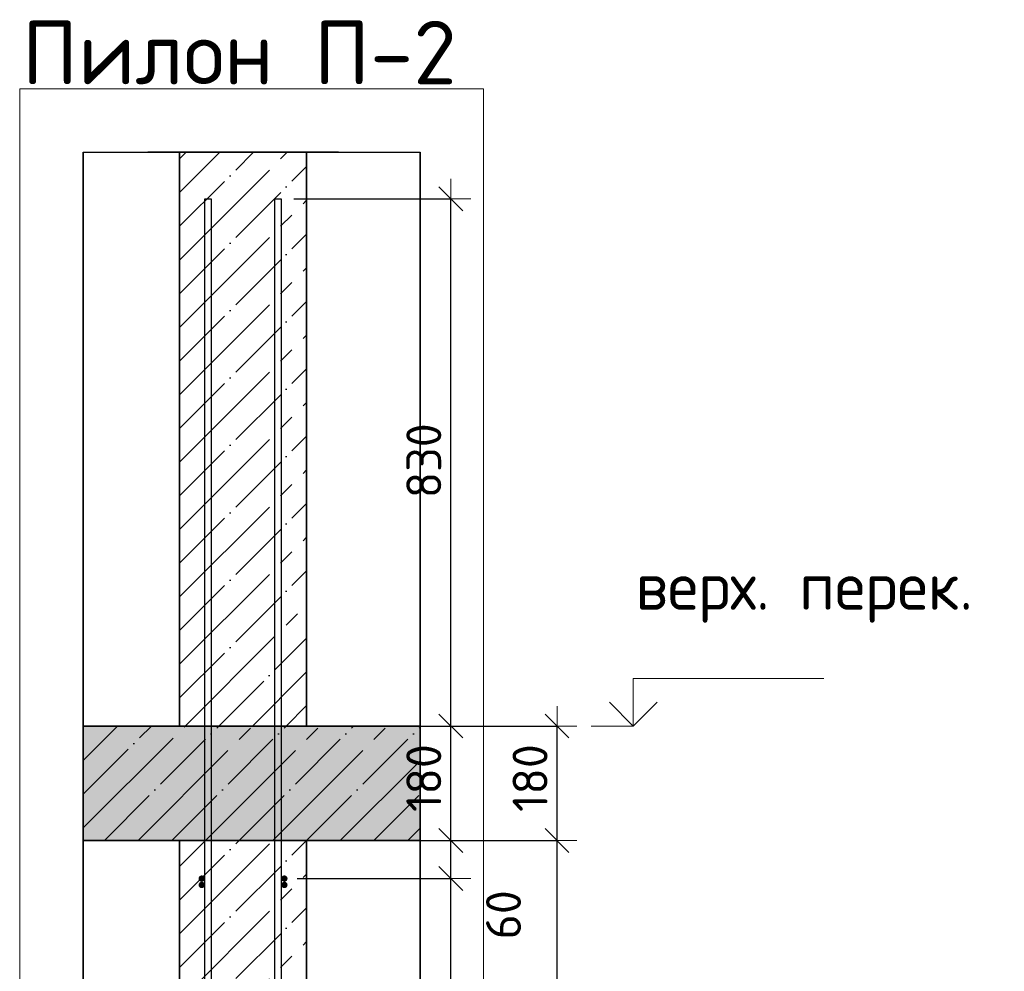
# Model space of a CAD drawing. Header units: millimetres. Extents: x -3026 to 47325, y -2839 to 55854.
# Tile 107 of 130: x 32784 to 34334, y 47116 to 48614. Entities that reach past the tile are written whole.
import ezdxf

# ---------------------------------------------------------------- set-up
doc = ezdxf.new("R2010")
doc.units = ezdxf.units.MM
doc.header["$PDMODE"] = 65
doc.linetypes.add('______11', pattern=[125, 100, -12.5, 0, -12.5])
doc.linetypes.add('______5', pattern=[275, 200, -25, 25, -25])
for name, color, linetype, lineweight in [('Standard', 7, 'Continuous', 25), ('Арм.стержн. Арматура края', 96, 'Continuous', 35), ('Арм.стержн. вертикальными 1', 22, 'Continuous', 35), ('Арм.стержн.горизонт. 1', 180, 'Continuous', 35), ('Высотная отметки_ общее', 7, 'Continuous', 13), ('Размерная линия_ общее', 7, 'Continuous', 13)]:
    doc.layers.add(name, color=color, linetype=linetype, lineweight=lineweight)
doc.styles.add('ISOCPEUR', font='ISOCPEUR')
doc.dimstyles.new('DIMSTYLE_3', dxfattribs={"dimtxt": 55, "dimasz": 62.5, "dimexe": 0, "dimexo": 0, "dimgap": 27.5, "dimtad": 2, "dimdec": 0, "dimrnd": 5, "dimzin": 12, "dimdsep": 46, "dimtxsty": 'ISOCPEUR', "dimblk1": 'ALL_ML_STRICH', "dimblk2": 'ALL_ML_STRICH', "dimsah": 1, "dimcen": 0, "dimclrd": 7, "dimclre": 256, "dimclrt": 7, "dimadec": 0, "dimazin": 0, "dimtfac": 1, "dimtdec": 0, "dimtix": 1, "dimtmove": 2, "dimatfit": 3, "dimfxl": 0, "dimtzin": 0, "dimlwd": 0, "dimlwe": -3, "dimarcsym": 0})
doc.dimstyles.new('DIMSTYLE_9', dxfattribs={"dimtxt": 55, "dimasz": 62.5, "dimexe": 0, "dimexo": 0, "dimgap": 27.5, "dimtad": 0, "dimdec": 0, "dimrnd": 5, "dimzin": 12, "dimdsep": 46, "dimtxsty": 'ISOCPEUR', "dimblk1": 'ALL_ML_STRICH', "dimblk2": 'ALL_ML_STRICH', "dimsah": 1, "dimcen": 0, "dimclrd": 7, "dimclre": 256, "dimclrt": 7, "dimadec": 0, "dimazin": 0, "dimtfac": 1, "dimtdec": 0, "dimtix": 1, "dimtmove": 2, "dimatfit": 3, "dimfxl": 0, "dimtvp": 1.2, "dimtzin": 0, "dimlwd": 0, "dimlwe": -3, "dimarcsym": 0})

# ---------------------------------------------------------------- blocks, each defined once
blk = doc.blocks.new('ALL_ML_STRICH')
at = {"color": 0, "linetype": 'ByBlock', "lineweight": -2}
for p, q in [((0, -0.5), (0, 0.5)), ((-0.3, -0.3), (0.3, 0.3)), ((-1, 0), (0.5, 0))]:
    blk.add_line(p, q, dxfattribs=at)
blk = doc.blocks.new('*D46')
at = {"layer": 'DEFPOINTS', "color": 7, "linetype": 'Continuous', "lineweight": 13, "transparency": 33554687}
for p in [(33332.1, 47321.6), (33360.7, 44201.6), (33630, 44201.6)]:
    blk.add_point(p, dxfattribs=at)
at = {"layer": 'Размерная линия_ общее', "color": 253, "linetype": 'Continuous', "lineweight": -2, "true_color": 0xa0a0a0, "transparency": 33554687}
for p, q in [((33352.1, 47321.6), (33630, 47321.6)), ((33380.7, 44201.6), (33630, 44201.6))]:
    blk.add_line(p, q, dxfattribs=at)
at = {"layer": 'Размерная линия_ общее', "color": 7, "linetype": 'Continuous', "lineweight": -2, "transparency": 33554687}
blk.add_line((33630, 44201.6), (33630, 47321.6), dxfattribs=at)
at = {"layer": 'Размерная линия_ общее', "color": 7, "linetype": 'Continuous', "lineweight": 13, "transparency": 33554687, "xscale": 62.5, "yscale": 62.5, "zscale": 62.5}
for p, rotation in [((33630, 47321.6), 90), ((33630, 44201.6), 270)]:
    blk.add_blockref('ALL_ML_STRICH', p, dxfattribs=dict(at, rotation=rotation))
at = {"layer": 'Размерная линия_ общее', "color": 7, "linetype": 'Continuous', "lineweight": 13, "transparency": 33554687, "insert": (33587.5, 45769.8), "char_height": 55, "width": 220, "attachment_point": 5, "rotation": 90, "style": 'ISOCPEUR'}
blk.add_mtext('\\A1;{3120}', dxfattribs=at)
blk = doc.blocks.new('*D47')
at = {"layer": 'DEFPOINTS', "color": 7, "linetype": 'Continuous', "lineweight": 13, "transparency": 33554687}
for p in [(33336.1, 47501.6), (33332.1, 47321.6), (33630, 47321.6)]:
    blk.add_point(p, dxfattribs=at)
at = {"layer": 'Размерная линия_ общее', "color": 253, "linetype": 'Continuous', "lineweight": -2, "true_color": 0xa0a0a0, "transparency": 33554687}
for p, q in [((33356.1, 47501.6), (33630, 47501.6)), ((33352.1, 47321.6), (33630, 47321.6))]:
    blk.add_line(p, q, dxfattribs=at)
at = {"layer": 'Размерная линия_ общее', "color": 7, "linetype": 'Continuous', "lineweight": -2, "transparency": 33554687}
blk.add_line((33630, 47321.6), (33630, 47501.6), dxfattribs=at)
at = {"layer": 'Размерная линия_ общее', "color": 7, "linetype": 'Continuous', "lineweight": 13, "transparency": 33554687, "xscale": 62.5, "yscale": 62.5, "zscale": 62.5}
for p, rotation in [((33630, 47501.6), 90), ((33630, 47321.6), 270)]:
    blk.add_blockref('ALL_ML_STRICH', p, dxfattribs=dict(at, rotation=rotation))
at = {"layer": 'Размерная линия_ общее', "color": 7, "linetype": 'Continuous', "lineweight": 13, "transparency": 33554687, "insert": (33587.5, 47419.8), "char_height": 55, "width": 165, "attachment_point": 5, "rotation": 90, "style": 'ISOCPEUR'}
blk.add_mtext('\\A1;{180}', dxfattribs=at)
blk = doc.blocks.new('*D49')
at = {"layer": 'DEFPOINTS', "color": 7, "linetype": 'Continuous', "lineweight": 13, "transparency": 33554687}
for p in [(33200.9, 47261.6), (33200.9, 44261.6), (33462.8, 44261.6)]:
    blk.add_point(p, dxfattribs=at)
at = {"layer": 'Размерная линия_ общее', "color": 253, "linetype": 'Continuous', "lineweight": -2, "true_color": 0xa0a0a0, "transparency": 33554687}
for p, q in [((33220.9, 47261.6), (33462.8, 47261.6)), ((33220.9, 44261.6), (33462.8, 44261.6))]:
    blk.add_line(p, q, dxfattribs=at)
at = {"layer": 'Размерная линия_ общее', "color": 7, "linetype": 'Continuous', "lineweight": -2, "transparency": 33554687}
blk.add_line((33462.8, 44261.6), (33462.8, 47261.6), dxfattribs=at)
at = {"layer": 'Размерная линия_ общее', "color": 7, "linetype": 'Continuous', "lineweight": 13, "transparency": 33554687, "xscale": 62.5, "yscale": 62.5, "zscale": 62.5}
for p, rotation in [((33462.8, 47261.6), 90), ((33462.8, 44261.6), 270)]:
    blk.add_blockref('ALL_ML_STRICH', p, dxfattribs=dict(at, rotation=rotation))
at = {"layer": 'Размерная линия_ общее', "color": 7, "linetype": 'Continuous', "lineweight": 13, "transparency": 33554687, "insert": (33392.8, 45576.6), "char_height": 55, "width": 2.75, "attachment_point": 1, "rotation": 90, "line_spacing_factor": 0.60241, "style": 'ISOCPEUR'}
blk.add_mtext('\\W0.91;15х200=3000', dxfattribs=at)
blk = doc.blocks.new('*D50')
at = {"layer": 'DEFPOINTS', "color": 7, "linetype": 'Continuous', "lineweight": 13, "transparency": 33554687}
for p in [(33235.9, 47321.6), (33200.9, 47261.6), (33462.8, 47261.6)]:
    blk.add_point(p, dxfattribs=at)
at = {"layer": 'Размерная линия_ общее', "color": 253, "linetype": 'Continuous', "lineweight": -2, "true_color": 0xa0a0a0, "transparency": 33554687}
for p, q in [((33255.9, 47321.6), (33462.8, 47321.6)), ((33220.9, 47261.6), (33462.8, 47261.6))]:
    blk.add_line(p, q, dxfattribs=at)
at = {"layer": 'Размерная линия_ общее', "color": 7, "linetype": 'Continuous', "lineweight": -2, "transparency": 33554687}
blk.add_line((33462.8, 47261.6), (33462.8, 47321.6), dxfattribs=at)
at = {"layer": 'Размерная линия_ общее', "color": 7, "linetype": 'Continuous', "lineweight": 13, "transparency": 33554687, "xscale": 62.5, "yscale": 62.5, "zscale": 62.5}
for p, rotation in [((33462.8, 47321.6), 90), ((33462.8, 47261.6), 270)]:
    blk.add_blockref('ALL_ML_STRICH', p, dxfattribs=dict(at, rotation=rotation))
at = {"layer": 'Размерная линия_ общее', "color": 7, "linetype": 'Continuous', "lineweight": 13, "transparency": 33554687, "insert": (33545.7, 47204.5), "char_height": 55, "width": 110, "attachment_point": 5, "rotation": 90, "style": 'ISOCPEUR'}
blk.add_mtext('\\A1;{60}', dxfattribs=at)
blk = doc.blocks.new('*D51')
at = {"layer": 'DEFPOINTS', "color": 7, "linetype": 'Continuous', "lineweight": 13, "transparency": 33554687}
for p in [(33235.9, 47501.6), (33235.9, 47321.6), (33462.8, 47321.6)]:
    blk.add_point(p, dxfattribs=at)
at = {"layer": 'Размерная линия_ общее', "color": 253, "linetype": 'Continuous', "lineweight": -2, "true_color": 0xa0a0a0, "transparency": 33554687}
for p, q in [((33255.9, 47501.6), (33462.8, 47501.6)), ((33255.9, 47321.6), (33462.8, 47321.6))]:
    blk.add_line(p, q, dxfattribs=at)
at = {"layer": 'Размерная линия_ общее', "color": 7, "linetype": 'Continuous', "lineweight": -2, "transparency": 33554687}
blk.add_line((33462.8, 47321.6), (33462.8, 47501.6), dxfattribs=at)
at = {"layer": 'Размерная линия_ общее', "color": 7, "linetype": 'Continuous', "lineweight": 13, "transparency": 33554687, "xscale": 62.5, "yscale": 62.5, "zscale": 62.5}
for p, rotation in [((33462.8, 47501.6), 90), ((33462.8, 47321.6), 270)]:
    blk.add_blockref('ALL_ML_STRICH', p, dxfattribs=dict(at, rotation=rotation))
at = {"layer": 'Размерная линия_ общее', "color": 7, "linetype": 'Continuous', "lineweight": 13, "transparency": 33554687, "insert": (33420.3, 47419.8), "char_height": 55, "width": 165, "attachment_point": 5, "rotation": 90, "style": 'ISOCPEUR'}
blk.add_mtext('\\A1;{180}', dxfattribs=at)
blk = doc.blocks.new('*D52')
at = {"layer": 'DEFPOINTS', "color": 7, "linetype": 'Continuous', "lineweight": 13, "transparency": 33554687}
for p in [(33195.9, 48331.6), (33235.9, 47501.6), (33462.8, 47501.6)]:
    blk.add_point(p, dxfattribs=at)
at = {"layer": 'Размерная линия_ общее', "color": 253, "linetype": 'Continuous', "lineweight": -2, "true_color": 0xa0a0a0, "transparency": 33554687}
for p, q in [((33215.9, 48331.6), (33462.8, 48331.6)), ((33255.9, 47501.6), (33462.8, 47501.6))]:
    blk.add_line(p, q, dxfattribs=at)
at = {"layer": 'Размерная линия_ общее', "color": 7, "linetype": 'Continuous', "lineweight": -2, "transparency": 33554687}
blk.add_line((33462.8, 47501.6), (33462.8, 48331.6), dxfattribs=at)
at = {"layer": 'Размерная линия_ общее', "color": 7, "linetype": 'Continuous', "lineweight": 13, "transparency": 33554687, "xscale": 62.5, "yscale": 62.5, "zscale": 62.5}
for p, rotation in [((33462.8, 48331.6), 90), ((33462.8, 47501.6), 270)]:
    blk.add_blockref('ALL_ML_STRICH', p, dxfattribs=dict(at, rotation=rotation))
at = {"layer": 'Размерная линия_ общее', "color": 7, "linetype": 'Continuous', "lineweight": 13, "transparency": 33554687, "insert": (33420.3, 47919.3), "char_height": 55, "width": 165, "attachment_point": 5, "rotation": 90, "style": 'ISOCPEUR'}
blk.add_mtext('\\A1;{830}', dxfattribs=at)
blk = doc.blocks.new('COMPLEX_ELEVATIONDIM_1')
at = {"layer": 'Высотная отметки_ общее', "color": 7, "linetype": 'Continuous', "lineweight": 13, "transparency": 33554687}
for p, q in [((33750, 47501.6), (33750, 47576.6)), ((33750, 47576.6), (34050, 47576.6)), ((33750, 47501.6), (33712.5, 47539.1)), ((33750, 47501.6), (33787.5, 47539.1)), ((33750, 47501.6), (33750, 47501.6)), ((33750, 47501.6), (33750, 47501.6)), ((33750, 47501.6), (33750, 47501.6)), ((33750, 47501.6), (33750, 47501.6))]:
    blk.add_line(p, q, dxfattribs=at)
blk.add_lwpolyline([(33750, 47501.6), (33742.1, 47501.6), (33742.1, 47501.6), (33683.9, 47501.6)], dxfattribs=at)
at = {"layer": 'Высотная отметки_ общее', "color": 7, "linetype": 'Continuous', "lineweight": 13, "transparency": 33554687, "insert": (33753.4, 47664.4), "char_height": 75, "width": 598.581, "attachment_point": 7, "style": 'ISOCPEUR'}
blk.add_mtext('\\W0.97;верх. перек.', dxfattribs=at)

msp = doc.modelspace()

# ---------------------------------------------------------------- hatches: boundary and pattern name
at = {"linetype": 'Continuous', "lineweight": -3, "transparency": 33554687}
msp.add_hatch(color=9, dxfattribs=at).paths.add_polyline_path([(33414.3, 47321.6), (33414.3, 47501.6), (32884.3, 47501.6), (32884.3, 47321.6)])
at = {"layer": 'Арм.стержн. Арматура края', "linetype": 'Continuous', "lineweight": 50, "transparency": 33554687}
for points in [[(33075.9, 47251.6), (33075.5, 47253.5), (33074.4, 47255.1), (33072.8, 47256.2), (33070.9, 47256.6), (33068.9, 47256.2), (33067.3, 47255.1), (33066.2, 47253.5), (33065.9, 47251.6), (33066.2, 47249.6), (33067.3, 47248), (33068.9, 47246.9), (33070.9, 47246.6), (33072.8, 47246.9), (33074.4, 47248), (33075.5, 47249.6)], [(33205.9, 47251.6), (33205.5, 47253.5), (33204.4, 47255.1), (33202.8, 47256.2), (33200.9, 47256.6), (33198.9, 47256.2), (33197.3, 47255.1), (33196.2, 47253.5), (33195.9, 47251.6), (33196.2, 47249.6), (33197.3, 47248), (33198.9, 47246.9), (33200.9, 47246.6), (33202.8, 47246.9), (33204.4, 47248), (33205.5, 47249.6)]]:
    msp.add_hatch(color=4, dxfattribs=at).paths.add_polyline_path(points)
at = {"layer": 'Арм.стержн.горизонт. 1', "linetype": 'Continuous', "lineweight": 50, "transparency": 33554687}
for points in [[(33075.9, 47261.6), (33075.5, 47263.5), (33074.4, 47265.1), (33072.8, 47266.2), (33070.9, 47266.6), (33068.9, 47266.2), (33067.3, 47265.1), (33066.2, 47263.5), (33065.9, 47261.6), (33066.2, 47259.6), (33067.3, 47258), (33068.9, 47256.9), (33070.9, 47256.6), (33072.8, 47256.9), (33074.4, 47258), (33075.5, 47259.6)], [(33205.9, 47261.6), (33205.5, 47263.5), (33204.4, 47265.1), (33202.8, 47266.2), (33200.9, 47266.6), (33198.9, 47266.2), (33197.3, 47265.1), (33196.2, 47263.5), (33195.9, 47261.6), (33196.2, 47259.6), (33197.3, 47258), (33198.9, 47256.9), (33200.9, 47256.6), (33202.8, 47256.9), (33204.4, 47258), (33205.5, 47259.6)]]:
    msp.add_hatch(color=4, dxfattribs=at).paths.add_polyline_path(points)

# ---------------------------------------------------------------- linework, layer by layer
at = {"color": 52, "linetype": 'Continuous', "lineweight": -3, "transparency": 33554687}
for p, q in [((32884.3, 48405), (33414.3, 48405)), ((32884.3, 48405), (33414.3, 48405)), ((32884.3, 48405), (32884.3, 43856.3)), ((32884.3, 43856.3), (32884.3, 48405)), ((33414.3, 48405), (33414.3, 43856.3)), ((33414.3, 43856.3), (33414.3, 48405))]:
    msp.add_line(p, q, dxfattribs=at)
at = {"color": 7, "linetype": 'Continuous', "lineweight": 25, "transparency": 33554687}
for p, q in [((32884.3, 47551.6), (32884.3, 47271.6)), ((33414.3, 47271.6), (33414.3, 47551.6)), ((33235.9, 47501.6), (33035.9, 47501.6)), ((33035.9, 47321.6), (33235.9, 47321.6))]:
    msp.add_line(p, q, dxfattribs=at)
at = {"color": 253, "linetype": '______11', "lineweight": -3, "true_color": 0xababab, "transparency": 33554687}
for p, q in [((32884.3, 47500.4), (32885.5, 47501.6)), ((32884.3, 47394.4), (32991.5, 47501.6)), ((32917.6, 47321.6), (33097.6, 47501.6)), ((33023.7, 47321.6), (33203.7, 47501.6)), ((33129.7, 47321.6), (33309.7, 47501.6)), ((33235.8, 47321.6), (33414.3, 47500.1)), ((33341.8, 47321.6), (33414.3, 47394))]:
    msp.add_line(p, q, dxfattribs=at)
at = {"color": 253, "linetype": '______5', "lineweight": -3, "true_color": 0xababab, "transparency": 33554687}
for p, q in [((32884.3, 47447.4), (32938.5, 47501.6)), ((32884.3, 47341.3), (33044.6, 47501.6)), ((32970.6, 47321.6), (33150.6, 47501.6)), ((33076.7, 47321.6), (33256.7, 47501.6)), ((33182.8, 47321.6), (33362.8, 47501.6)), ((33288.8, 47321.6), (33414.3, 47447.1)), ((33394.9, 47321.6), (33414.3, 47341))]:
    msp.add_line(p, q, dxfattribs=at)
at = {"color": 7, "linetype": 'Continuous', "lineweight": 35, "transparency": 33554687}
for p, q in [((33035.9, 47501.6), (32884.3, 47501.6)), ((33414.3, 47501.6), (33235.9, 47501.6)), ((32884.3, 47321.6), (33035.9, 47321.6)), ((33235.9, 47321.6), (33414.3, 47321.6))]:
    msp.add_line(p, q, dxfattribs=at)
at = {"layer": 'Standard', "color": 7, "linetype": 'Continuous', "lineweight": 25, "transparency": 33554687}
for p, q in [((33285.9, 48405), (32985.9, 48405)), ((33035.9, 47501.6), (33235.9, 47501.6)), ((33235.9, 47321.6), (33035.9, 47321.6))]:
    msp.add_line(p, q, dxfattribs=at)
at = {"layer": 'Standard', "color": 253, "linetype": '______11', "lineweight": -3, "true_color": 0xababab, "transparency": 33554687}
for p, q in [((33035.9, 48288.4), (33152.4, 48405)), ((33035.9, 48394.4), (33046.4, 48405)), ((33035.9, 48182.3), (33235.9, 48382.3)), ((33035.9, 48076.2), (33235.9, 48276.2)), ((33035.9, 47970.2), (33235.9, 48170.2)), ((33035.9, 47864.1), (33235.9, 48064.1)), ((33035.9, 47758), (33235.9, 47958)), ((33035.9, 47652), (33235.9, 47852)), ((33035.9, 47545.9), (33235.9, 47745.9)), ((33097.6, 47501.6), (33235.9, 47639.8)), ((33203.7, 47501.6), (33235.9, 47533.8)), ((33035.9, 47121.6), (33235.8, 47321.6)), ((33035.9, 47227.7), (33129.7, 47321.6)), ((33035.9, 47015.6), (33235.9, 47215.6))]:
    msp.add_line(p, q, dxfattribs=at)
at = {"layer": 'Standard', "color": 253, "linetype": '______5', "lineweight": -3, "true_color": 0xababab, "transparency": 33554687}
for p, q in [((33035.9, 48235.3), (33205.5, 48405)), ((33035.9, 48341.4), (33099.4, 48405)), ((33035.9, 48129.3), (33235.9, 48329.3)), ((33035.9, 48023.2), (33235.9, 48223.2)), ((33035.9, 47917.1), (33235.9, 48117.1)), ((33035.9, 47811.1), (33235.9, 48011.1)), ((33035.9, 47705), (33235.9, 47905)), ((33035.9, 47598.9), (33235.9, 47798.9)), ((33044.6, 47501.6), (33235.9, 47692.9)), ((33150.6, 47501.6), (33235.9, 47586.8)), ((33035.9, 47174.7), (33182.8, 47321.6)), ((33035.9, 47280.7), (33076.7, 47321.6)), ((33035.9, 47068.6), (33235.9, 47268.6)), ((33035.9, 46962.5), (33235.9, 47162.5))]:
    msp.add_line(p, q, dxfattribs=at)
at = {"layer": 'Standard', "color": 7, "linetype": 'Continuous', "lineweight": 35, "transparency": 33554687}
for p, q in [((33035.9, 48405), (33035.9, 47501.6)), ((33235.9, 47501.6), (33235.9, 48405)), ((33035.9, 47321.6), (33035.9, 44201.6)), ((33235.9, 44201.6), (33235.9, 47321.6))]:
    msp.add_line(p, q, dxfattribs=at)
at = {"layer": 'Standard', "color": 7, "linetype": 'Continuous', "lineweight": 13, "transparency": 33554687}
msp.add_lwpolyline([(32784.3, 43756.3), (33514.3, 43756.3), (33514.3, 48505), (32784.3, 48505), (32784.3, 43756.3)], dxfattribs=at)
at = {"layer": 'Арм.стержн. вертикальными 1', "color": 4, "linetype": 'Continuous', "lineweight": 25, "transparency": 33554687}
for points in [[(33075.9, 44201.6), (33075.9, 48331.6), (33085.9, 48331.6), (33085.9, 44201.6), (33075.9, 44201.6)], [(33075.9, 44201.6), (33075.9, 48331.6), (33085.9, 48331.6), (33085.9, 44201.6), (33075.9, 44201.6)], [(33185.9, 44201.6), (33185.9, 48331.6), (33195.9, 48331.6), (33195.9, 44201.6), (33185.9, 44201.6)], [(33185.9, 44201.6), (33185.9, 48331.6), (33195.9, 48331.6), (33195.9, 44201.6), (33185.9, 44201.6)]]:
    msp.add_lwpolyline(points, dxfattribs=at)

# ---------------------------------------------------------------- block references
at = {"layer": 'Высотная отметки_ общее', "color": 7, "linetype": 'Continuous', "lineweight": 13, "transparency": 33554687}
msp.add_blockref('COMPLEX_ELEVATIONDIM_1', (0, 0), dxfattribs=at)

# ---------------------------------------------------------------- texts
at = {"layer": 'Standard', "color": 7, "linetype": 'Continuous', "lineweight": 13, "transparency": 33554687, "insert": (32787.7, 48561.8), "char_height": 100, "width": 688.485, "attachment_point": 4, "style": 'ISOCPEUR'}
msp.add_mtext('\\A1;{\\fISOCPEUR|i0|b0;\\H100.000000;\\W1.000000;\\C7;Пилон П-2}\\P', dxfattribs=at)

# ---------------------------------------------------------------- dimensions: what is measured, and where the dimension line sits
at = {"layer": 'Размерная линия_ общее', "color": 7, "linetype": 'Continuous', "lineweight": 13, "transparency": 33554687}
for base, p1, p2, dimstyle, picture, middle in [((33462.8, 48331.6), (33255.9, 47501.6), (33215.9, 48331.6), 'DIMSTYLE_3', '*D52', (33420.3, 47919.3)), ((33462.8, 47501.6), (33255.9, 47321.6), (33255.9, 47501.6), 'DIMSTYLE_3', '*D51', (33420.3, 47419.8)), ((33630, 47501.6), (33352.1, 47321.6), (33356.1, 47501.6), 'DIMSTYLE_3', '*D47', (33587.5, 47419.8)), ((33462.8, 47321.6), (33220.9, 47261.6), (33255.9, 47321.6), 'DIMSTYLE_9', '*D50', (33545.7, 47204.5)), ((33630, 47321.6), (33380.7, 44201.6), (33352.1, 47321.6), 'DIMSTYLE_3', '*D46', (33587.5, 45769.8))]:
    dim = msp.add_linear_dim(base=base, p1=p1, p2=p2, angle=90, dimstyle=dimstyle, override={"dimpost": '<>', "dimclrd": 7, "dimclre": 253, "dimclrt": 7, "dimlwd": 0, "dimlwe": 65533}, dxfattribs=at)
    dim.commit()
    dim.dimension.update_dxf_attribs({"geometry": picture, "text_midpoint": middle, "dimtype": 160})
dim = msp.add_linear_dim(base=(33462.8, 47261.6), p1=(33220.9, 44261.6), p2=(33220.9, 47261.6), angle=90, text='\\W0.91;15х200=3000', dimstyle='DIMSTYLE_3', override={"dimpost": '<>', "dimclrd": 7, "dimclre": 253, "dimclrt": 7, "dimlwd": 0, "dimlwe": 65533}, dxfattribs=at)
dim.commit()
dim.dimension.update_dxf_attribs({"geometry": '*D49', "text_midpoint": (33435.3, 45761.6), "dimtype": 160})

doc.saveas('drawing.dxf')
